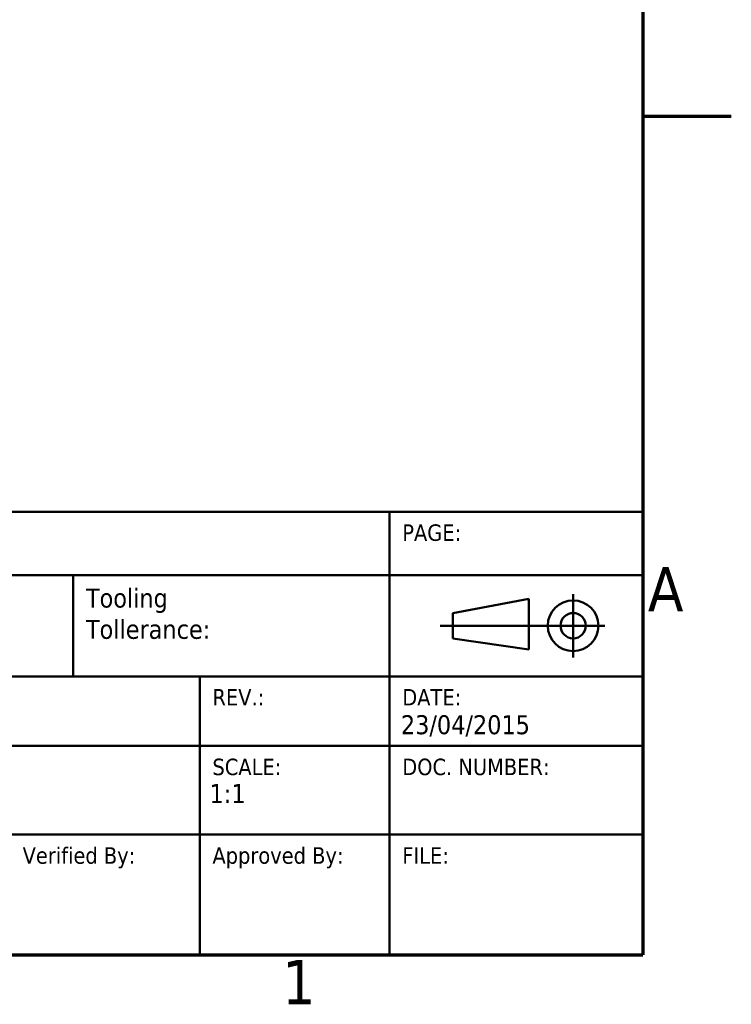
# Model space of a CAD drawing. Header units: millimetres. Extents: x -8 to 1688, y -8 to 1196.
# Tile 8 of 11: x 1451 to 1676, y 16 to 327. Entities that reach past the tile are written whole.
import ezdxf
from ezdxf.enums import TextEntityAlignment as Align

# ---------------------------------------------------------------- set-up
doc = ezdxf.new("R2010")
doc.units = ezdxf.units.MM
doc.header["$LTSCALE"] = 4
for name, color, linetype, lineweight in [('Bordo (ISO)', 7, 'Continuous', 70), ('Simbolo (ISO)', 7, 'Continuous', 25), ('Titolo (ISO)', 7, 'Continuous', 50)]:
    doc.layers.add(name, color=color, linetype=linetype, lineweight=lineweight)
doc.styles.add('Stile testo106', font='tahoma.ttf')
doc.styles.add('Stile testo39', font='tahoma.ttf')
doc.styles.add('Stile testo96', font='txt')
doc.styles.add('Stile testo97', font='txt')
doc.styles.add('Testo nota (ISO)', font='tahoma.ttf')

# ---------------------------------------------------------------- blocks, each defined once
blk = doc.blocks.new('Bordi adel')
at = {"layer": 'Bordo (ISO)'}
for p, q in [((412, 289), (412, 8)), ((412, 74.25), (419, 74.25)), ((8, 8), (412, 8))]:
    blk.add_line(p, q, dxfattribs=at)
at = {"layer": 'Simbolo (ISO)', "char_height": 3.5, "style": 'Testo nota (ISO)'}
for s, insert, attachment_point in [('A', (412.4, 36.875), 4), ('1', (384.833, 7.6), 2)]:
    blk.add_mtext(s, dxfattribs=dict(at, insert=insert, attachment_point=attachment_point))
blk = doc.blocks.new('Cartigli ADEL system')
at = {"layer": 'Titolo (ISO)'}
for p, q in [((102.567, 128.891), (222.567, 128.891)), ((102.567, 128.891), (202.567, 128.891)), ((202.567, 128.891), (222.567, 128.891)), ((202.567, 123.891), (202.567, 128.891)), ((202.567, 128.891), (202.567, 123.891)), ((222.567, 128.891), (222.567, 93.891)), ((222.567, 128.891), (222.567, 123.891)), ((202.567, 123.891), (102.567, 123.891)), ((102.567, 123.891), (177.567, 123.891)), ((202.567, 123.891), (177.567, 123.891)), ((177.567, 123.891), (177.567, 115.891)), ((177.567, 123.891), (177.567, 115.891)), ((222.567, 123.891), (202.567, 123.891)), ((202.567, 123.891), (222.567, 123.891)), ((202.567, 115.891), (202.567, 123.891)), ((202.567, 115.891), (202.567, 123.891)), ((222.567, 123.891), (222.567, 115.891)), ((217.067, 122.391), (217.067, 117.391)), ((207.567, 120.891), (213.567, 122.017)), ((213.567, 122.017), (213.567, 118.017)), ((207.567, 118.891), (207.567, 120.891)), ((206.567, 119.891), (214.567, 119.891)), ((214.567, 119.891), (219.567, 119.891)), ((213.567, 118.017), (207.567, 118.891)), ((177.567, 115.891), (102.567, 115.891)), ((102.567, 115.891), (187.567, 115.891)), ((177.567, 115.891), (202.567, 115.891)), ((202.567, 115.891), (187.567, 115.891)), ((187.567, 115.891), (187.567, 110.391)), ((187.567, 115.891), (187.567, 110.391)), ((222.567, 115.891), (202.567, 115.891)), ((202.567, 115.891), (222.567, 115.891)), ((202.567, 110.391), (202.567, 115.891)), ((202.567, 110.391), (202.567, 115.891)), ((222.567, 115.891), (222.567, 110.391)), ((187.567, 110.391), (102.567, 110.391)), ((102.567, 110.391), (187.567, 110.391)), ((202.567, 110.391), (187.567, 110.391)), ((187.567, 110.391), (187.567, 103.391)), ((187.567, 110.391), (202.567, 110.391)), ((187.567, 110.391), (187.567, 103.391)), ((202.567, 110.391), (222.567, 110.391)), ((202.567, 103.391), (202.567, 110.391)), ((222.567, 110.391), (202.567, 110.391)), ((202.567, 103.391), (202.567, 110.391)), ((222.567, 110.391), (222.567, 103.391)), ((187.567, 103.391), (102.567, 103.391)), ((187.567, 103.391), (172.567, 103.391)), ((202.567, 103.391), (187.567, 103.391)), ((187.567, 103.391), (187.567, 93.891)), ((187.567, 93.891), (187.567, 103.391)), ((187.567, 103.391), (202.567, 103.391)), ((222.567, 103.391), (202.567, 103.391)), ((202.567, 103.391), (222.567, 103.391)), ((202.567, 93.891), (202.567, 103.391)), ((202.567, 93.891), (202.567, 103.391)), ((222.567, 103.391), (222.567, 93.891)), ((222.567, 93.891), (102.567, 93.891)), ((172.567, 93.891), (187.567, 93.891)), ((187.567, 93.891), (202.567, 93.891)), ((222.567, 93.891), (202.567, 93.891))]:
    blk.add_line(p, q, dxfattribs=at)
for radius in [2, 1]:
    blk.add_circle((217.067, 119.891), radius, dxfattribs=at)
at = {"layer": 'Titolo (ISO)', "char_height": 1.3, "attachment_point": 1, "style": 'Testo nota (ISO)'}
for s, insert in [('\\fTahoma|b0|i0;\\H1.3000;PAGE:', (203.567, 127.891)), ('\\fTahoma|b0|i0;\\H1.3000;REV.:', (188.567, 114.891)), ('\\fTahoma|b0|i0;\\H1.3000;DATE:', (203.567, 114.891)), ('\\fTahoma|b0|i0;\\H1.3000;SCALE:', (188.567, 109.391)), ('\\fTahoma|b0|i0;\\H1.3000;DOC. NUMBER:', (203.567, 109.391)), ('\\fTahoma|b0|i0;\\H1.3000;Verified By:', (173.567, 102.391)), ('\\fTahoma|b0|i0;\\H1.3000;Approved By:', (188.567, 102.391)), ('\\fTahoma|b0|i0;\\H1.3000;FILE:', (203.567, 102.391))]:
    blk.add_mtext(s, dxfattribs=dict(at, insert=insert))
at = {"layer": 'Titolo (ISO)', "insert": (178.567, 122.824), "char_height": 1.5, "width": 20.2373, "attachment_point": 1, "line_spacing_factor": 0.987884, "style": 'Testo nota (ISO)'}
blk.add_mtext('\\fTahoma|b0|i0;\\H1.5000;Tooling\\PTollerance:', dxfattribs=at)
at = {"layer": 'Titolo (ISO)'}
for tag, height, style, p in [('Materiale', 2.5, 'Stile testo39', (124.567, 127.891)), ('Pagina', 1.5, 'Stile testo106', (209.567, 127.891)), ('Tolleranza', 1.5, 'Stile testo106', (190.067, 120.891)), ('Revisione', 1.5, 'Stile testo106', (188.567, 112.891)), ('N._Documento', 1.5, 'Stile testo106', (203.567, 107.391)), ('Disegnatore', 1.5, 'Stile testo106', (158.567, 99.891)), ('Verifica', 1.5, 'Stile testo106', (173.567, 99.891)), ('Approvazione', 1.5, 'Stile testo106', (188.567, 99.891)), ('File', 1.5, 'Stile testo106', (203.567, 99.891))]:
    blk.add_attdef(tag, text='', height=height, dxfattribs=dict(at, style=style)).set_placement(p, align=Align.TOP_LEFT)
for tag, p, height, style in [('Descrizione_001', (117.309, 112.341), 2.5, 'Stile testo96'), ('Data_001', (203.457, 111.324), 1.5, 'Stile testo106'), ('Titolo_001', (112.41, 105.734), 3.5, 'Stile testo97'), ('Scala_001', (188.339, 105.886), 1.5, 'Stile testo106')]:
    blk.add_attdef(tag, p, '', height=height, dxfattribs=dict(at, style=style))

msp = doc.modelspace()

# ---------------------------------------------------------------- block references
at = {"xscale": 4, "yscale": 4, "zscale": 4}
msp.add_blockref('Bordi adel', (0, 0), dxfattribs=at)
ref = msp.add_blockref('Cartigli ADEL system', (757.73, -343.56), dxfattribs=dict(xscale=4, yscale=4, zscale=4))
ref.add_attrib('Data_001', '23/04/2015', (1571.56, 101.73), dxfattribs={"layer": 'Titolo (ISO)', "height": 6, "style": 'Stile testo106'})
ref.add_attrib('Scala_001', '1:1', (1511.09, 79.98), dxfattribs={"layer": 'Titolo (ISO)', "height": 6, "style": 'Stile testo106'})

doc.saveas('drawing.dxf')
